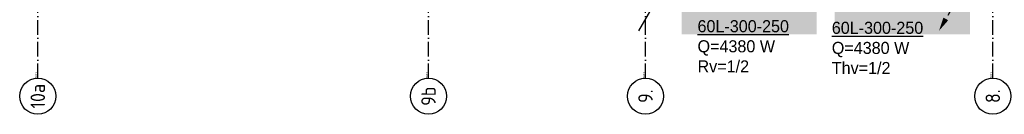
# Model space of a CAD drawing. Extents: x -41378 to 114803, y -24080 to 82188.
# Tile 5 of 137: x 37016 to 57430, y 9417 to 11378. Entities that reach past the tile are written whole.
import ezdxf
from ezdxf.enums import TextEntityAlignment as Align

# ---------------------------------------------------------------- set-up
doc = ezdxf.new("R2010")
doc.units = 0
doc.header["$LTSCALE"] = 50
doc.linetypes.add('DASHDOT', pattern=[9, 6, -1.5, 0, -1.5])
doc.linetypes.add('DOT2', pattern=[1.25, 0, -1.25])
doc.layers.get('0').update_dxf_attribs({"linetype": 'CONTINUOUS'})
for name, color, linetype in [('AL$7----_STRAMIEN', 1, 'DASHDOT'), ('ALN-----_BLOCKNAAM', 2, 'CONTINUOUS'), ('WI561---', 1, 'CONTINUOUS'), ('WL561---', 4, 'CONTINUOUS'), ('WL561---_AANVOER', 4, 'CONTINUOUS'), ('WL561---_RETOUR', 4, 'CONTINUOUS')]:
    doc.layers.add(name, color=color, linetype=linetype)
doc.layers.get('0').freeze()
doc.styles.add('BURO-025', font='BUROFONT.shx', dxfattribs={"height": 250})
doc.styles.get("Standard").update_dxf_attribs({"font": 'ISOCP'})

# ---------------------------------------------------------------- blocks, each defined once
blk = doc.blocks.new('1011')
at = {"layer": 'AL$7----_STRAMIEN', "color": 7, "linetype": 'CONTINUOUS'}
blk.add_circle((-750, 0), 750, dxfattribs=at)
at = {"layer": 'ALN-----_BLOCKNAAM', "linetype": 'CONTINUOUS'}
blk.add_text('1011', height=100, dxfattribs=at).set_placement((0, 0))
blk = doc.blocks.new('CVHATCH4')
at = {"color": 0, "linetype": 'DOT2'}
blk.add_lwpolyline([(-0.5, 0, 1, 1, 0), (0.5, 0, 1, 1, 0)], format="xyseb", dxfattribs=at)
blk = doc.blocks.new('LDV4107')
at = {"color": 0, "linetype": 'CONTINUOUS'}
blk.add_line((-0.25, -0.43), (-6.75, -11.69), dxfattribs=at)
blk.add_lwpolyline([(-0.25, -0.43, 0, 1, 0), (-1.5, -2.6, 1, 1, 0)], format="xyseb", dxfattribs=at)
blk.add_circle((0, 0), 0.5, dxfattribs=at)
blk = doc.blocks.new('LDV2108')
at = {"color": 0, "linetype": 'CONTINUOUS'}
for p, q in [((-0.25, -0.43), (-1.19, -2.06)), ((-1.56, -2.71), (-2.5, -4.33)), ((-2.87, -4.98), (-3.81, -6.6)), ((-4.19, -7.25), (-5.12, -8.88)), ((-5.5, -9.53), (-6.44, -11.15))]:
    blk.add_line(p, q, dxfattribs=at)
blk.add_lwpolyline([(-6.75, -11.69, 0, 1, 0), (-5.5, -9.53, 1, 1, 0)], format="xyseb", dxfattribs=at)
blk.add_circle((0, 0), 0.5, dxfattribs=at)
blk = doc.blocks.new('CVRINFO2')
at = {"color": 0, "linetype": 'CONTINUOUS', "style": 'BURO-025'}
for tag, p in [('CV_TEXT125', (0, 0)), ('CV_TEXT225', (0, -4.17)), ('CV_TEXT325', (0, -8.33)), ('CV_TEXT425', (0, -12.5))]:
    blk.add_attdef(tag, p, '', height=2.5, dxfattribs=at)

msp = doc.modelspace()

# ---------------------------------------------------------------- linework, layer by layer
at = {"layer": 'AL$7----_STRAMIEN', "color": 1}
msp.add_line((49991, 10167.3), (49991, 64727.3), dxfattribs=at)
at = {"layer": 'AL$7----_STRAMIEN'}
for points in [[(37391, 10167.3), (37391, 48830.7)], [(45491, 10167.3), (45491, 48830.7)]]:
    msp.add_lwpolyline(points, dxfattribs=at)
at = {"layer": 'AL$7----_STRAMIEN', "color": 1}
msp.add_lwpolyline([(57191, 10167.3), (57191, 43428.1)], dxfattribs=at)

# ---------------------------------------------------------------- block references
at = {"layer": 'AL$7----_STRAMIEN'}
ref = msp.add_blockref('1011', (37391, 10167.3), dxfattribs=dict(at, xscale=0.5, yscale=0.5, zscale=0.5, rotation=90))
ref.add_attrib('STR-NAAM', '10a', dxfattribs={"color": 3, "linetype": 'CONTINUOUS', "height": 300, "rotation": 90}).set_placement((37391, 9792.3), align=Align.MIDDLE)
ref = msp.add_blockref('1011', (45491, 10167.3), dxfattribs=dict(at, xscale=0.5, yscale=0.5, zscale=0.5, rotation=90))
ref.add_attrib('STR-NAAM', '9b', dxfattribs={"color": 3, "linetype": 'CONTINUOUS', "height": 300, "rotation": 90}).set_placement((45491, 9792.3), align=Align.MIDDLE)
ref = msp.add_blockref('1011', (49991, 10167.3), dxfattribs=dict(at, xscale=0.5, yscale=0.5, zscale=0.5, rotation=90))
ref.add_attrib('STR-NAAM', '9.', dxfattribs={"color": 3, "linetype": 'CONTINUOUS', "height": 300, "rotation": 90}).set_placement((49991, 9792.3), align=Align.MIDDLE)
ref = msp.add_blockref('1011', (57191, 10167.3), dxfattribs=dict(at, xscale=0.5, yscale=0.5, zscale=0.5, rotation=90))
ref.add_attrib('STR-NAAM', '8.', dxfattribs={"color": 3, "linetype": 'CONTINUOUS', "height": 300, "rotation": 90}).set_placement((57191, 9792.3), align=Align.MIDDLE)
at = {"layer": 'WI561---'}
ref = msp.add_blockref('CVRINFO2', (51069.3, 11118.7), dxfattribs=dict(at, xscale=100, yscale=100, zscale=100))
ref.add_attrib('CV_TEXT125', '%%u60L-300-250', (51069.3, 11118.7), dxfattribs={"layer": '0', "color": 2, "linetype": 'CONTINUOUS', "height": 250, "style": 'BURO-025'})
ref.add_attrib('CV_TEXT225', 'Q=4380 W', (51069.3, 10702), dxfattribs={"layer": '0', "color": 2, "linetype": 'CONTINUOUS', "height": 250, "style": 'BURO-025'})
ref.add_attrib('CV_TEXT325', 'Rv=1/2', (51069.3, 10285.3), dxfattribs={"layer": '0', "color": 2, "linetype": 'CONTINUOUS', "height": 250, "style": 'BURO-025'})
ref = msp.add_blockref('CVRINFO2', (53853.3, 11085.1), dxfattribs=dict(at, xscale=100, yscale=100, zscale=100))
ref.add_attrib('CV_TEXT125', '%%u60L-300-250', (53853.3, 11085.1), dxfattribs={"layer": '0', "color": 2, "linetype": 'CONTINUOUS', "height": 250, "style": 'BURO-025'})
ref.add_attrib('CV_TEXT225', 'Q=4380 W', (53853.3, 10668.5), dxfattribs={"layer": '0', "color": 2, "linetype": 'CONTINUOUS', "height": 250, "style": 'BURO-025'})
ref.add_attrib('CV_TEXT325', 'Thv=1/2', (53853.3, 10251.8), dxfattribs={"layer": '0', "color": 2, "linetype": 'CONTINUOUS', "height": 250, "style": 'BURO-025'})
at = {"layer": 'WL561---', "xscale": 2800, "yscale": 150, "zscale": 2800, "rotation": 5.264812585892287e-08}
for p in [(52142.8, 12474.9), (55316.2, 12474.9)]:
    msp.add_blockref('CVHATCH4', p, dxfattribs=at)
at = {"layer": 'WL561---_AANVOER', "color": 2, "xscale": 112.5, "yscale": 112.5, "zscale": 112.5}
msp.add_blockref('LDV4107', (50603.1, 12461.2), dxfattribs=at)
at = {"layer": 'WL561---_RETOUR', "color": 2, "xscale": 112.5, "yscale": 112.5, "zscale": 112.5}
msp.add_blockref('LDV2108', (56835.4, 12464.4), dxfattribs=at)

doc.saveas('drawing.dxf')
